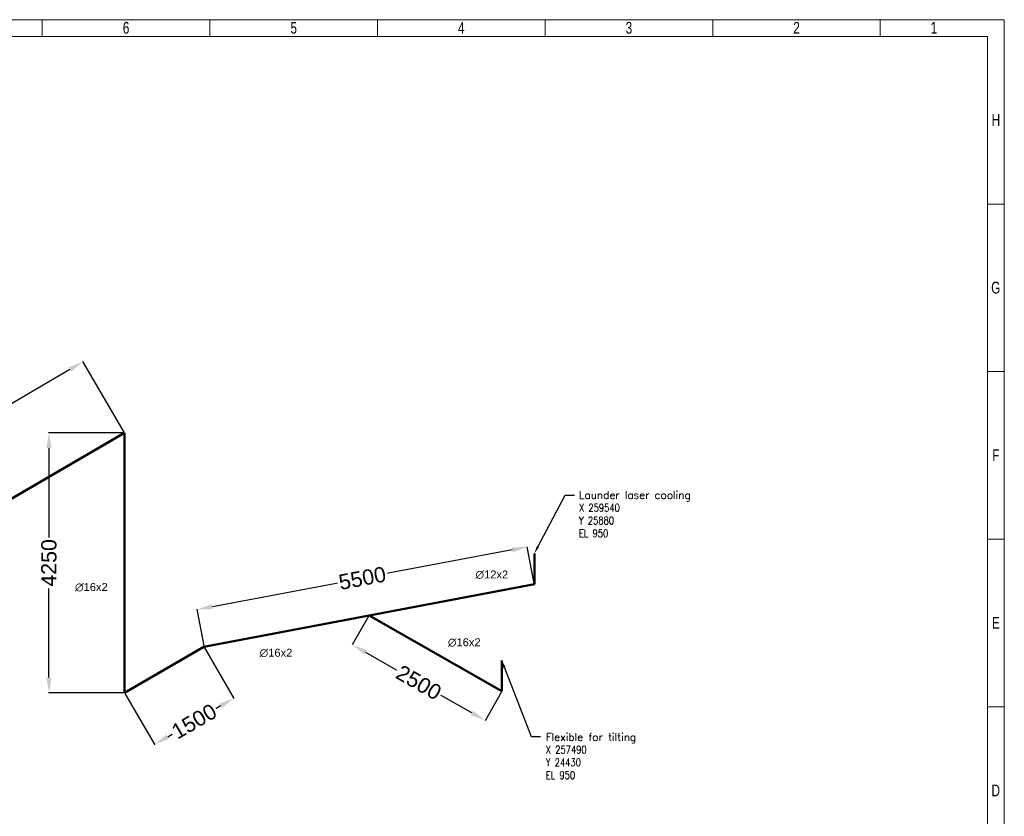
# Model space of a CAD drawing. Header units: millimetres. Extents: x 171540 to 202986, y -130244 to -107782.
# Tile 14 of 14: x 186894 to 202986, y -120802 to -107782. Entities that reach past the tile are written whole.
import ezdxf
from ezdxf import colors
from ezdxf.entities.mleader import LeaderData, LeaderLine
from ezdxf.math import Vec2, Vec3

# ---------------------------------------------------------------- set-up
doc = ezdxf.new("R2010")
doc.units = ezdxf.units.MM
doc.header["$LTSCALE"] = 0.25
doc.linetypes.add('HS_Solid', pattern=[0])
for name, color, linetype in [('Annotation', 7, 'Continuous'), ('COTAS', 136, 'Continuous'), ('Dimension', 1, 'Continuous')]:
    doc.layers.add(name, color=color, linetype=linetype)
doc.layers.add('Pipe Small Bore', color=30, linetype='Continuous', lineweight=50)
doc.styles.add('AdskIsoMetric', font='romans.shx')
doc.styles.add('MtXpl_Arial_Unicode_', font='ARIALUNI.ttf')
doc.styles.add('SLDTEXTSTYLE3', font='TXT', dxfattribs={"width": 0.75})
doc.styles.get("Standard").update_dxf_attribs({"font": 'arial.ttf'})
doc.dimstyles.new('AdskIsoMetric', dxfattribs={"dimtxt": 2.5, "dimasz": 2.5, "dimexe": 1, "dimexo": 2, "dimgap": 0.8, "dimtad": 1, "dimdec": 0, "dimrnd": 1, "dimzin": 0, "dimdsep": 46, "dimtxsty": 'AdskIsoMetric', "dimcen": 0, "dimclrt": 7, "dimadec": 0, "dimazin": 0, "dimtfac": 1, "dimtdec": 0, "dimtmove": 1, "dimatfit": 3, "dimfxl": 1, "dimtfill": 1, "dimfrac": 2, "dimtolj": 1, "dimtzin": 0, "dimarcsym": 0})

# ---------------------------------------------------------------- blocks, each defined once
blk = doc.blocks.new('*D114')
at = {"layer": 'Defpoints', "color": 0}
for p in [(187929, -113373), (188606, -114535), (178238, -120577)]:
    blk.add_point(p, dxfattribs=at)
at = {"layer": 'Dimension', "color": 0, "lineweight": -2}
for p, q in [((188601, -114526), (187926, -113369)), ((187713, -113499), (183144, -116162)), ((177777, -119289), (182346, -116627)), ((178233, -120569), (177558, -119411))]:
    blk.add_line(p, q, dxfattribs=at)
at = {"layer": 'Dimension', "color": 0}
for points in [[(187734, -113535), (187692, -113463), (187929, -113373)], [(177756, -119253), (177798, -119325), (177561, -119415)]]:
    blk.add_solid(points, dxfattribs=at)
at = {"layer": 'Dimension', "color": 7, "insert": (182745, -116394), "char_height": 250, "attachment_point": 5, "rotation": 30.2327, "bg_fill": 3, "box_fill_scale": 1.1, "bg_fill_color": 257, "bg_fill_transparency": 0}
blk.add_mtext('\\A1;12000', dxfattribs=at)
blk = doc.blocks.new('*D115')
at = {"layer": 'Defpoints', "color": 0}
for p in [(188606, -114535), (187372, -118785), (188606, -118785)]:
    blk.add_point(p, dxfattribs=at)
at = {"layer": 'Dimension', "color": 0, "lineweight": -2}
for p, q in [((188596, -114535), (187367, -114535)), ((187372, -114785), (187372, -116278)), ((187372, -118535), (187372, -117042)), ((188596, -118785), (187367, -118785))]:
    blk.add_line(p, q, dxfattribs=at)
at = {"layer": 'Dimension', "color": 0}
for points in [[(187414, -114785), (187331, -114785), (187372, -114535)], [(187331, -118535), (187414, -118535), (187372, -118785)]]:
    blk.add_solid(points, dxfattribs=at)
at = {"layer": 'Dimension', "color": 7, "insert": (187372, -116660), "char_height": 250, "attachment_point": 5, "rotation": 89.9998, "bg_fill": 3, "box_fill_scale": 1.1, "bg_fill_color": 257, "bg_fill_transparency": 0}
blk.add_mtext('\\A1;4250', dxfattribs=at)
blk = doc.blocks.new('*D116')
at = {"layer": 'Defpoints', "color": 0}
for p in [(189902, -118030), (188606, -118785), (190393, -118873)]:
    blk.add_point(p, dxfattribs=at)
at = {"layer": 'Dimension', "color": 0, "lineweight": -2}
for p, q in [((189907, -118039), (190396, -118877)), ((188611, -118794), (189100, -119632)), ((190177, -118998), (190060, -119066)), ((189313, -119502), (189430, -119434))]:
    blk.add_line(p, q, dxfattribs=at)
at = {"layer": 'Dimension', "color": 0}
for points in [[(190198, -119034), (190156, -118962), (190393, -118873)], [(189292, -119466), (189334, -119538), (189097, -119628)]]:
    blk.add_solid(points, dxfattribs=at)
at = {"layer": 'Dimension', "color": 7, "insert": (189745, -119250), "char_height": 250, "attachment_point": 5, "rotation": 30.2327, "bg_fill": 3, "box_fill_scale": 1.1, "bg_fill_color": 257, "bg_fill_transparency": 0}
blk.add_mtext('\\A1;1500', dxfattribs=at)
blk = doc.blocks.new('*D117')
at = {"layer": 'Defpoints', "color": 0}
for p in [(195190, -116401), (195305, -117007), (189913, -118028)]:
    blk.add_point(p, dxfattribs=at)
at = {"layer": 'Dimension', "color": 0, "lineweight": -2}
for p, q in [((194944, -116447), (192864, -116841)), ((195303, -116997), (195189, -116396)), ((190044, -117375), (192124, -116981)), ((189911, -118018), (189797, -117417))]:
    blk.add_line(p, q, dxfattribs=at)
at = {"layer": 'Dimension', "color": 0}
for points in [[(194952, -116488), (194937, -116406), (195190, -116401)], [(190036, -117334), (190051, -117416), (189798, -117421)]]:
    blk.add_solid(points, dxfattribs=at)
at = {"layer": 'Dimension', "color": 7, "insert": (192494, -116911), "char_height": 250, "attachment_point": 5, "rotation": 10.7187, "bg_fill": 3, "box_fill_scale": 1.1, "bg_fill_color": 257, "bg_fill_transparency": 0}
blk.add_mtext('\\A1;5500', dxfattribs=at)
blk = doc.blocks.new('*D118')
at = {"layer": 'Defpoints', "color": 0}
for p in [(192603, -117519), (194775, -118758), (194502, -119236)]:
    blk.add_point(p, dxfattribs=at)
at = {"layer": 'Dimension', "color": 0, "lineweight": -2}
for p, q in [((192598, -117527), (192328, -118001)), ((192548, -118121), (193087, -118428)), ((194285, -119112), (193745, -118804)), ((194770, -118766), (194499, -119240))]:
    blk.add_line(p, q, dxfattribs=at)
at = {"layer": 'Dimension', "color": 0}
for points in [[(192568, -118084), (192527, -118157), (192331, -117997)], [(194264, -119148), (194305, -119076), (194502, -119236)]]:
    blk.add_solid(points, dxfattribs=at)
at = {"layer": 'Dimension', "color": 7, "insert": (193416, -118616), "char_height": 250, "attachment_point": 5, "rotation": 330.2866, "bg_fill": 3, "box_fill_scale": 1.1, "bg_fill_color": 257, "bg_fill_transparency": 0}
blk.add_mtext('\\A1;2500', dxfattribs=at)
blk = doc.blocks.new('cajetin')
at = {"color": 7, "linetype": 'Continuous', "lineweight": 18}
for p, q in [((0, 615), (861, 615)), ((430.5, 607.5), (430.5, 615)), ((505.5, 607.5), (505.5, 615)), ((580.5, 607.5), (580.5, 615)), ((655.5, 607.5), (655.5, 615)), ((730.5, 607.5), (730.5, 615)), ((805.5, 607.5), (805.5, 615)), ((861, 615), (861, 0)), ((7.5, 607.5), (853.5, 607.5)), ((430.5, 607.5), (430.5, 607.5)), ((853.5, 607.5), (853.5, 7.5)), ((853.5, 532.5), (861, 532.5)), ((853.5, 457.5), (861, 457.5)), ((853.5, 382.5), (861, 382.5)), ((853.5, 307.5), (861, 307.5)), ((853.5, 307.5), (853.5, 307.5))]:
    blk.add_line(p, q, dxfattribs=at)
at = {"color": 7, "linetype": 'Continuous', "lineweight": 0, "char_height": 5.25, "attachment_point": 2, "style": 'SLDTEXTSTYLE3'}
for s, insert in [('6', (468.01, 613.99)), ('5', (543.01, 613.99)), ('4', (618.01, 613.99)), ('3', (693.01, 613.99)), ('2', (768.01, 613.99)), ('1', (829.51, 613.99)), ('H', (857.25, 572.74)), ('G', (857.18, 497.74)), ('F', (857.21, 422.74)), ('E', (857.24, 347.74)), ('D', (857.18, 272.74))]:
    blk.add_mtext(s, dxfattribs=dict(at, insert=insert))
blk = doc.blocks.new('zw$116E')
at = {"layer": 'Pipe Small Bore'}
for points in [[(1727, 0), (12095, 6042)], [(12095, 6042), (12095, 1792)], [(18794, 4070), (18794, 3570)], [(13391, 2547), (18794, 3570)], [(16092, 3059), (18263, 1820)], [(12095, 1792), (13391, 2547)], [(18263, 2320), (18263, 1820)]]:
    blk.add_lwpolyline(points, dxfattribs=at)
at = {"char_height": 125, "attachment_point": 1, "style": 'AdskIsoMetric'}
for s, insert in [('Launder laser cooling^J{\\W0.8;X 259540^JY 25880^JEL 950}', (19523, 5089)), ('Flexible for tilting^J{\\W0.8;X 257490^JY 24430^JEL 950}', (18981, 1135))]:
    blk.add_mtext_dynamic_manual_height_columns(s, width=199051.18, gutter_width=625, heights=[0], dxfattribs=dict(at, insert=insert))
at = {"layer": 'COTAS', "color": 7, "linetype": 'HS_Solid', "style": 'MtXpl_Arial_Unicode_'}
for s, p in [('∅12x2', (17832, 3663)), ('∅16x2', (11287, 3458)), ('∅16x2', (17381, 2555)), ('∅16x2', (14304, 2384))]:
    blk.add_text(s, height=130, dxfattribs=at).set_placement(p)
at = {"layer": 'Annotation'}
ml = blk.add_multileader_mtext('Standard', dxfattribs=at)
ml.set_content('')
ml.set_leader_properties()
ml.build(insert=Vec2(0, 0))
ml.multileader.update_dxf_attribs({"dogleg_length": 3.06, "arrow_head_size": 125})
ctx = ml.context
ctx.base_point, ctx.char_height, ctx.arrow_head_size, ctx.landing_gap_size, ctx.plane_origin = Vec3(19449, 5022), 200, 125, 100, Vec3(12718, -6692)
ctx.text_align_type = 2
notes = []
notes.append((ctx, [(0, (1, 1, 0), (19296, 5022), (1, 0), 153, [(0, [(18794, 4070)], 256, [])])]))
ctx.mtext, ml.multileader.dxf.content_type = None, 0
ml = blk.add_multileader_mtext('Standard', dxfattribs=at)
ml.set_content('')
ml.set_leader_properties()
ml.build(insert=Vec2(0, 0))
ml.multileader.update_dxf_attribs({"dogleg_length": 3.06, "arrow_head_size": 125})
ctx = ml.context
ctx.base_point, ctx.char_height, ctx.arrow_head_size, ctx.landing_gap_size, ctx.plane_origin = Vec3(18894, 1079), 200, 125, 100, Vec3(12299, -8670)
ctx.text_align_type = 2
notes.append((ctx, [(0, (1, 1, 0), (18741, 1079), (1, 0), 153, [(0, [(18263, 2320)], 256, [])])]))
ctx.mtext, ml.multileader.dxf.content_type = None, 0
for ctx, leaders in notes:
    for number, flags, end, landing, length, lines in leaders:
        leader = LeaderData()
        leader.index, (leader.has_last_leader_line, leader.has_dogleg_vector, leader.attachment_direction) = number, flags
        leader.last_leader_point, leader.dogleg_vector, leader.dogleg_length = Vec3(end), Vec3(landing), length
        for number, points, colour, breaks in lines:
            line = LeaderLine()
            line.index, line.vertices, line.color, line.breaks = number, Vec3.list(points), colors.encode_raw_color(colour), breaks
            leader.lines.append(line)
        ctx.leaders.append(leader)

msp = doc.modelspace()

# ---------------------------------------------------------------- block references
msp.add_blockref('zw$116E', (176511.2, -120577.3))

# ---------------------------------------------------------------- next in the draw order: dimensions: what is measured, and where the dimension line sits
at = {"layer": 'Dimension'}
dim = msp.add_aligned_dim(p1=(178238.1, -120577.3), p2=(188605.9, -114535.1), distance=1344.8, dimstyle='AdskIsoMetric', override={"dimscale": 5, "dimtxt": 50, "dimasz": 50, "dimtad": 0, "dimrnd": 10, "dimtxsty": 'Standard', "dimtfill": 1, "dimtfillclr": 0}, dxfattribs=at)
dim.commit()
dim.dimension.update_dxf_attribs({"geometry": '*D114', "text_midpoint": (182744.9, -116394.3)})

# ---------------------------------------------------------------- next in the draw order: dimensions: what is measured, and where the dimension line sits
dim = msp.add_aligned_dim(p1=(188605.9, -114535.1), p2=(188605.9, -118785.1), distance=-1233.6, dimstyle='AdskIsoMetric', override={"dimscale": 5, "dimtxt": 50, "dimasz": 50, "dimtad": 0, "dimrnd": 10, "dimtxsty": 'Standard', "dimtfill": 1, "dimtfillclr": 0}, dxfattribs=at)
dim.commit()
dim.dimension.update_dxf_attribs({"geometry": '*D115', "text_midpoint": (187372.3, -116660.1)})

# ---------------------------------------------------------------- next in the draw order: dimensions: what is measured, and where the dimension line sits
dim = msp.add_aligned_dim(p1=(188605.9, -118785.1), p2=(189901.9, -118029.9), distance=-975.3, dimstyle='AdskIsoMetric', override={"dimscale": 5, "dimtxt": 50, "dimasz": 50, "dimtad": 0, "dimrnd": 10, "dimtxsty": 'Standard', "dimtfill": 1, "dimtfillclr": 0}, dxfattribs=at)
dim.commit()
dim.dimension.update_dxf_attribs({"geometry": '*D116', "text_midpoint": (189745, -119250.1)})

# ---------------------------------------------------------------- next in the draw order: dimensions: what is measured, and where the dimension line sits
dim = msp.add_aligned_dim(p1=(189912.9, -118027.8), p2=(195304.9, -117007.1), distance=617.1, text='5500', dimstyle='AdskIsoMetric', override={"dimscale": 5, "dimtxt": 50, "dimasz": 50, "dimtad": 0, "dimrnd": 10, "dimtxsty": 'Standard', "dimtfill": 1, "dimtfillclr": 0, "dimtolj": 1}, dxfattribs=at)
dim.commit()
dim.dimension.update_dxf_attribs({"geometry": '*D117', "text_midpoint": (192494.1, -116911.1)})

# ---------------------------------------------------------------- next in the draw order: dimensions: what is measured, and where the dimension line sits
dim = msp.add_aligned_dim(p1=(192603.4, -117518.5), p2=(194774.7, -118757.7), distance=-550.6, dimstyle='AdskIsoMetric', override={"dimscale": 5, "dimtxt": 50, "dimasz": 50, "dimtad": 0, "dimrnd": 10, "dimtxsty": 'Standard', "dimtfill": 1, "dimtfillclr": 0}, dxfattribs=at)
dim.commit()
dim.dimension.update_dxf_attribs({"geometry": '*D118', "text_midpoint": (193416.2, -118616.2)})

# ---------------------------------------------------------------- next in the draw order: block references
at = {"xscale": 36.5234375, "yscale": 36.5234375, "zscale": 36.5234375}
msp.add_blockref('cajetin', (171539.8, -130244.4), dxfattribs=at)

doc.saveas('drawing.dxf')
